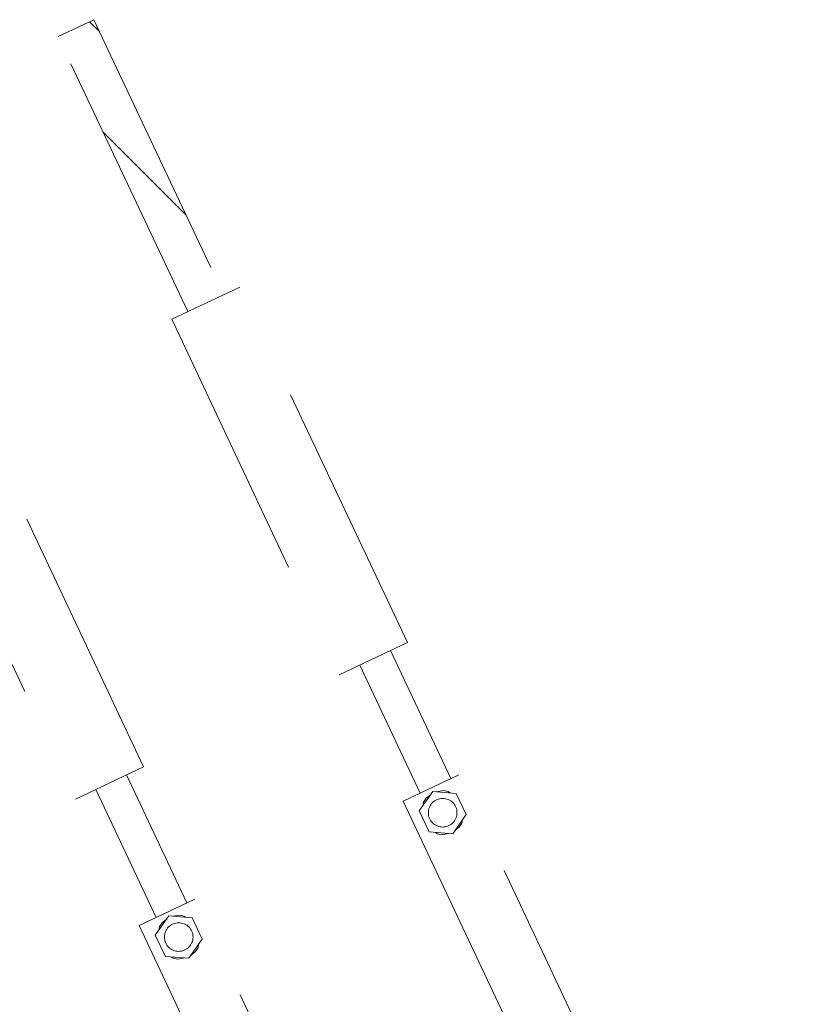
# Model space of a CAD drawing. Header units: millimetres. Extents: x 0 to 594, y 0 to 420.
# Tile 41 of 53: x 75 to 87, y 378 to 392. Entities that reach past the tile are written whole.
import ezdxf

# ---------------------------------------------------------------- set-up
doc = ezdxf.new("R2010")
doc.units = ezdxf.units.MM
doc.linetypes.add('K5LT32775', pattern=[0])
doc.linetypes.add('K5LT_DASHED', pattern=[6, 4, -2])

# ---------------------------------------------------------------- blocks, each defined once
blk = doc.blocks.new('U292')
at = {"color": 7, "linetype": 'K5LT_DASHED', "lineweight": 18}
for p, q in [((75.736, 391.914), (76.261, 392.162)), ((76.261, 392.162), (78.155, 388.146)), ((77.63, 387.899), (75.736, 391.914)), ((78.39, 388.257), (77.395, 387.788)), ((80.836, 383.069), (78.39, 388.257)), ((77.395, 387.788), (79.841, 382.599)), ((76.985, 381.252), (74.538, 386.44)), ((73.543, 385.971), (75.99, 380.783)), ((79.841, 382.599), (80.836, 383.069)), ((80.587, 382.951), (81.469, 381.082)), ((80.139, 382.74), (81.021, 380.871)), ((75.99, 380.783), (76.985, 381.252)), ((76.736, 381.135), (77.617, 379.266)), ((81.586, 381.138), (80.772, 380.754)), ((86.509, 370.697), (81.586, 381.138)), ((76.288, 380.923), (77.169, 379.055)), ((81.008, 380.613), (81.203, 380.894)), ((81.106, 380.795), (81.169, 380.846)), ((81.203, 380.894), (81.544, 380.866)), ((81.261, 380.889), (81.361, 380.906)), ((81.361, 380.906), (81.429, 380.892)), ((81.429, 380.892), (81.455, 380.873)), ((81.544, 380.866), (81.69, 380.556)), ((80.772, 380.754), (85.695, 370.313)), ((81.059, 380.686), (81.067, 380.737)), ((81.067, 380.737), (81.106, 380.795)), ((81.008, 380.613), (81.154, 380.303)), ((81.69, 380.556), (81.495, 380.275)), ((81.591, 380.374), (81.528, 380.323)), ((81.631, 380.431), (81.591, 380.374)), ((81.639, 380.483), (81.631, 380.431)), ((81.495, 380.275), (81.154, 380.303)), ((81.269, 380.277), (81.243, 380.296)), ((81.336, 380.263), (81.269, 380.277)), ((81.436, 380.28), (81.336, 380.263)), ((77.734, 379.321), (76.92, 378.937)), ((82.657, 368.88), (77.734, 379.321)), ((77.409, 379.073), (77.51, 379.089)), ((77.51, 379.089), (77.577, 379.075)), ((76.92, 378.937), (81.843, 368.496)), ((77.156, 378.796), (77.351, 379.077)), ((77.215, 378.921), (77.255, 378.978)), ((77.255, 378.978), (77.318, 379.029)), ((77.351, 379.077), (77.692, 379.049)), ((77.577, 379.075), (77.603, 379.056)), ((77.692, 379.049), (77.838, 378.739)), ((77.156, 378.796), (77.302, 378.486)), ((77.207, 378.87), (77.215, 378.921)), ((77.838, 378.739), (77.643, 378.458)), ((77.787, 378.666), (77.779, 378.615)), ((77.74, 378.557), (77.677, 378.506)), ((77.779, 378.615), (77.74, 378.557)), ((77.643, 378.458), (77.302, 378.486)), ((77.417, 378.46), (77.391, 378.479)), ((77.485, 378.446), (77.417, 378.46)), ((77.585, 378.463), (77.485, 378.446))]:
    blk.add_line(p, q, dxfattribs=at)
at = {"color": 5, "linetype": 'K5LT32775', "lineweight": 18, "true_color": 0x0000ff}
for p, q in [((76.344, 391.985), (76.197, 392.132)), ((76.393, 390.522), (77.606, 389.309))]:
    blk.add_line(p, q, dxfattribs=at)
at = {"color": 7, "linetype": 'K5LT_DASHED', "lineweight": 18}
for centre, start, end in [((81.349, 380.584), 0, 180), ((81.349, 380.584), 180, 0), ((77.497, 378.768), 0, 180), ((77.497, 378.768), 180, 0)]:
    blk.add_arc(centre, 0.209, start, end, dxfattribs=at)

msp = doc.modelspace()

# ---------------------------------------------------------------- block references
msp.add_blockref('U292', (0, 0))

doc.saveas('drawing.dxf')
